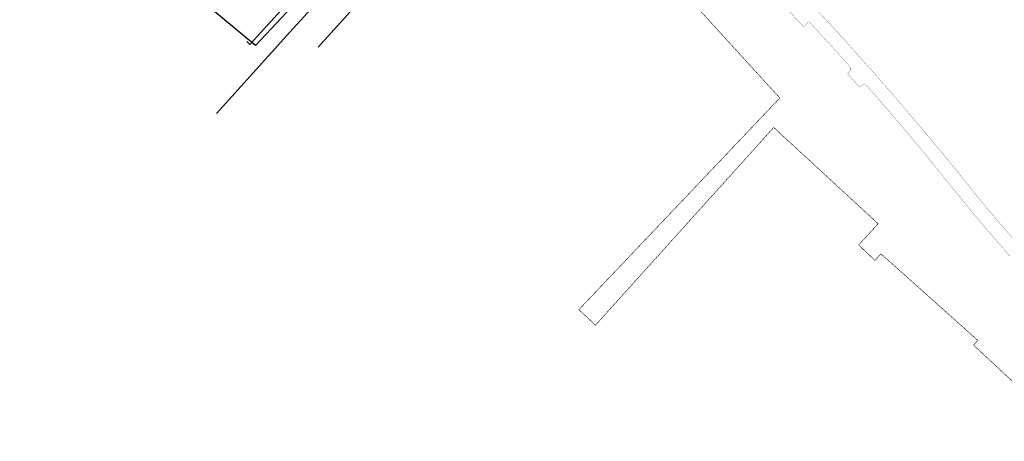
# Model space of a CAD drawing. Header units: metres. Extents: x 111546 to 149831, y 498798 to 507863.
# Tile 1 of 256: x 113400 to 113585, y 498864 to 498943. Entities that reach past the tile are written whole.
import ezdxf

# ---------------------------------------------------------------- set-up
doc = ezdxf.new("R2010")
doc.units = ezdxf.units.M
for name, color, linetype in [('0-bs-polderpijl', 3, 'Continuous'), ('0-werkgrens', 210, 'FENCELINE1'), ('3-NW-HV-316010+318010-Afwerken zandbed voor wegfundering en menggranulaat-opp', 20, 'Continuous'), ('V02_KNTOPENVERH', 252, 'Continuous'), ('V03_KNTTEGELPAD', 252, 'Continuous')]:
    doc.layers.add(name, color=color, linetype=linetype)
doc.linetypes.add('FENCELINE1', pattern='A,6.35,-2.54,[133,ltypeshp.shx,S=2.54,R=0,X=-2.54,Y=0],-2.54,25.4', length=36.83)

msp = doc.modelspace()

# ---------------------------------------------------------------- linework, layer by layer
at = {"layer": '0-bs-polderpijl', "color": 52, "linetype": 'Continuous'}
msp.add_lwpolyline([(113499.6019, 498997.1646), (113444.3709, 498938.3506), (113275.1869, 499078.4456), (113245.6039, 499096.8506), (113215.6579, 499131.5746), (113210.4229, 499152.3556)], dxfattribs=at)
at = {"layer": '0-werkgrens', "ltscale": 0.1, "const_width": 0.1}
msp.add_lwpolyline([(113491.0853, 498968.7159), (113491.6573, 498968.1983), (113496.2734, 498972.7385), (113521.7199, 498951.5738), (113542.7523, 498928.5309), (113505.0634, 498888.8547), (113508.1797, 498885.9484), (113541.6097, 498923.0069), (113561.2027, 498904.954), (113557.5509, 498900.9963), (113560.6201, 498898.0673), (113561.7228, 498899.3267), (113579.8846, 498883.102), (113579.0982, 498882.2005), (113598.4288, 498864.2209)], dxfattribs=at)
at = {"layer": '3-NW-HV-316010+318010-Afwerken zandbed voor wegfundering en menggranulaat-opp', "ltscale": 0.02, "const_width": 0.04}
msp.add_lwpolyline([(113585.9474, 498898.8648, -0.01265357), (113575.201, 498911.6024), (113570.3469, 498917.6177, 0.00724623), (113559.1465, 498930.7567, 0.41618435), (113558.0135, 498930.8266), (113557.7247, 498930.5697), (113555.4647, 498933.1098), (113555.7629, 498933.3751, 0.414706), (113555.8279, 498934.5055, 0.00474329), (113548.2214, 498942.8645), (113547.1949, 498941.9125), (113543.6106, 498945.7444), (113544.628, 498946.7048, -0.00417763), (113543.2619, 498948.1475, -0.00813552), (113516.5511, 498978.1885), (113518.4928, 498979.8886, 0.00827804), (113545.1771, 498949.9059, -0.01701195), (113572.3634, 498919.2662), (113577.2816, 498913.2438, 0.0124999), (113583.1587, 498906.0413), (113587.2084, 498901.363, 0.06938227)], format="xyb", dxfattribs=at)
at = {"layer": 'V02_KNTOPENVERH'}
for points in [[(113437.0953, 498925.6301), (113442.8423, 498932.0341), (113450.8263, 498940.8531), (113473.7943, 498966.0681), (113480.0093, 498972.9141), (113484.2403, 498977.5051), (113485.2114, 498978.5816)], [(113489.4575, 498974.7162), (113466.9739, 498950.0496), (113456.1319, 498938.0756)]]:
    msp.add_lwpolyline(points, dxfattribs=at)
at = {"layer": 'V03_KNTTEGELPAD'}
msp.add_lwpolyline([(113484.4829, 498983.7186), (113443.3519, 498938.5636), (113442.7449, 498939.1256)], dxfattribs=at)

doc.saveas('drawing.dxf')
